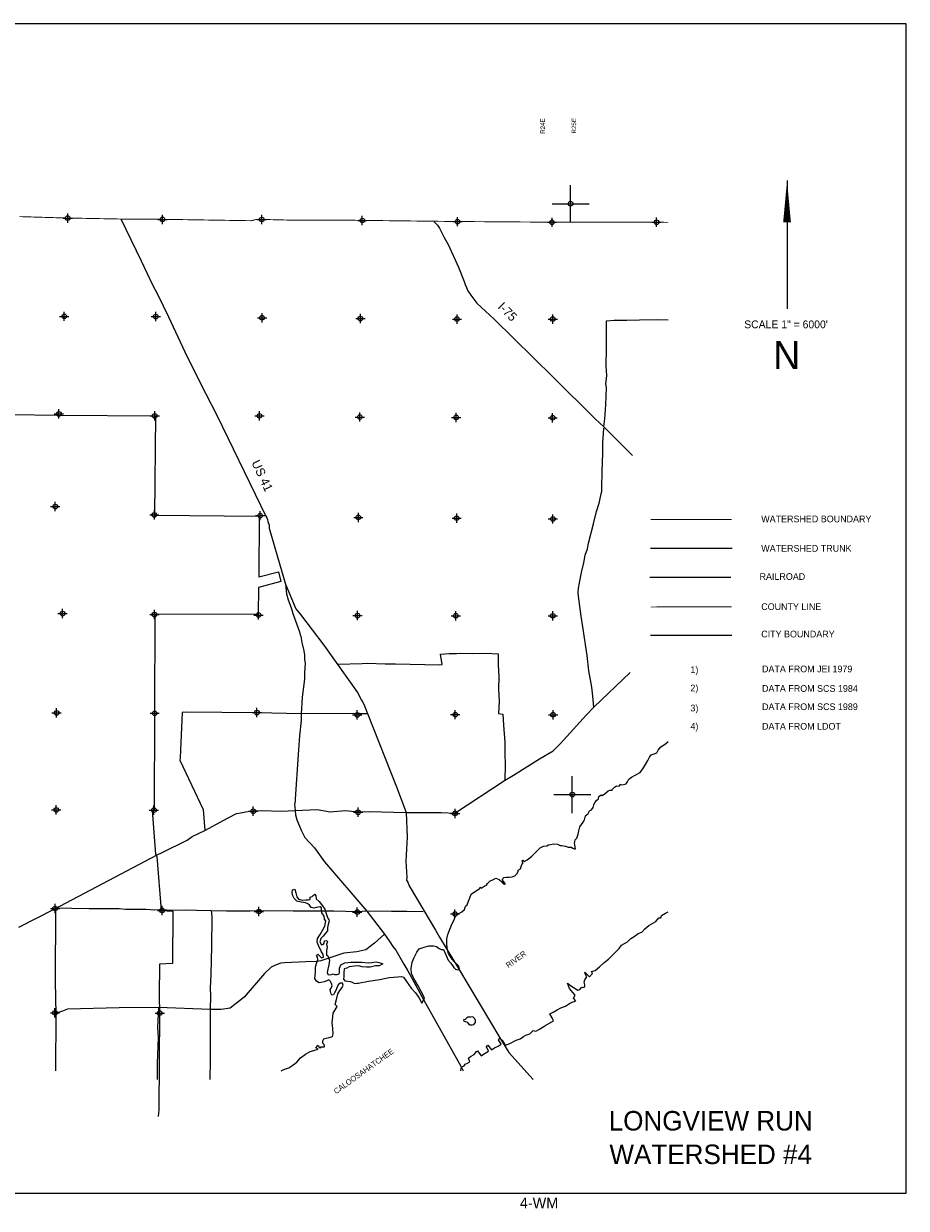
# Model space of a CAD drawing. Extents: x 142465 to 238465, y 833127 to 896947.
# Tile 4 of 4: x 190881 to 238465, y 833127 to 896947. Entities that reach past the tile are written whole.
import ezdxf
from ezdxf.enums import TextEntityAlignment as Align

# ---------------------------------------------------------------- set-up
doc = ezdxf.new("R2010")
doc.units = 0
doc.header["$LTSCALE"] = 800
doc.header["$PDMODE"] = 34
doc.header["$PDSIZE"] = 250
for name, pattern in [('DASHED', [0]), ('PHANTOM', [0]), ('STREAM', [0])]:
    doc.linetypes.add(name, pattern=pattern)
doc.layers.get('0').update_dxf_attribs({"linetype": 'CONTINUOUS'})
for name, color, linetype in [('BORDER', 1, 'CONTINUOUS'), ('CITY', 14, 'DASHED'), ('COUNTY', 15, 'PHANTOM'), ('MAJROADS', 9, 'CONTINUOUS'), ('RR', 13, 'CONTINUOUS'), ('SEC', 2, 'CONTINUOUS'), ('STRUCTTEXT', 7, 'CONTINUOUS'), ('TEXT', 7, 'CONTINUOUS'), ('TRUNKS', 5, 'STREAM'), ('WATER', 4, 'CONTINUOUS'), ('WSHEDS', 3, 'CONTINUOUS')]:
    doc.layers.add(name, color=color, linetype=linetype)

# ---------------------------------------------------------------- blocks, each defined once
blk = doc.blocks.new('TICK')
at = {"color": 0}
for points in [[(500, 0), (500, 1000)], [(0, 500), (1000, 500)]]:
    blk.add_lwpolyline(points, dxfattribs=at)
blk.add_point((500, 500), dxfattribs=at)
blk = doc.blocks.new('LEGEND')
at = {"layer": 'CITY', "color": 0}
blk.add_lwpolyline([(-5369, -6262), (-980, -6262)], dxfattribs=at)
at = {"layer": 'COUNTY', "color": 0, "const_width": 50}
blk.add_lwpolyline([(-980, -4741), (-5350, -4743)], dxfattribs=at)
at = {"layer": 'RR', "color": 0}
blk.add_lwpolyline([(-5408, -3135), (-1028, -3135)], dxfattribs=at)
at = {"layer": 'TRUNKS', "color": 0}
blk.add_lwpolyline([(-5357, -1579), (-968, -1579)], dxfattribs=at)
at = {"layer": 'WSHEDS', "color": 0, "const_width": 60}
blk.add_lwpolyline([(-5350, -34), (-980, -34)], dxfattribs=at)
at = {"layer": 'TEXT', "color": 0}
for s, p in [('WATERSHED BOUNDARY', (607, -181)), ('WATERSHED TRUNK', (607, -1765)), ('RAILROAD', (516, -3283)), ('COUNTY LINE', (606, -4906)), ('CITY BOUNDARY', (606, -6382)), ('1)', (-3211, -8303)), ('DATA FROM JEI 1979', (649, -8262)), ('2)', (-3211, -9286)), ('DATA FROM SCS 1984', (649, -9315)), ('3)', (-3211, -10369)), ('DATA FROM SCS 1989', (649, -10298)), ('4)', (-3211, -11352)), ('DATA FROM LDOT', (649, -11352))]:
    blk.add_text(s, height=360, dxfattribs=at).set_placement(p)

msp = doc.modelspace()

# ---------------------------------------------------------------- linework, layer by layer
at = {"layer": 'BORDER', "color": 0}
msp.add_lwpolyline([(142465, 833947), (238465, 833947), (238465, 896947), (142465, 896947)], close=True, dxfattribs=at)
at = {"layer": 'CITY', "color": 0}
for points in [[(152704, 881643), (160973, 881731), (160774, 876172), (160681, 865499), (165967, 865414), (171400, 865413), (176785, 865354), (177602, 865377), (182078, 867657), (182075, 865402), (187348, 865388), (187499, 875932), (192795, 875851), (197979, 875822), (197937, 870471), (203574, 870421), (203567, 867149), (204626, 867424), (204750, 866898), (203543, 866570), (203524, 865133), (197957, 865112), (197910, 854551)], [(197812, 854555), (197992, 852199), (198053, 852074), (198292, 849171), (198917, 849133), (198901, 846308), (198209, 846286), (198188, 844578), (198203, 843667), (198159, 838439), (198136, 838065)]]:
    msp.add_lwpolyline(points, dxfattribs=at)
at = {"layer": 'COUNTY', "color": 0, "const_width": 50}
msp.add_lwpolyline([(225633, 886244), (224751, 886258), (219114, 886255), (214022, 886292), (208887, 886354), (208291, 886361), (207917, 886369), (205273, 886364), (203468, 886409), (203133, 886333), (198116, 886413), (197109, 886415), (196675, 886413), (193006, 886483), (190661, 886554)], dxfattribs=at)
at = {"layer": 'MAJROADS', "color": 0}
for points in [[(196126, 886440), (197215, 884170), (197817, 882875), (198106, 882336), (198684, 881159), (199699, 879007), (200698, 877005), (201301, 875861), (203644, 871000), (203942, 870412), (203983, 870328), (204024, 870243), (204049, 870134), (204114, 869924), (204121, 869773), (204816, 867355), (204995, 866759), (205042, 866231), (205148, 865912), (205230, 865676), (205337, 865374), (205386, 865164), (205747, 864181), (205780, 864022), (205829, 863954), (205837, 863828), (205877, 863602), (205983, 863165), (206023, 862922), (206029, 862687), (206053, 862495), (206024, 861984), (206022, 861632), (205897, 860669), (205832, 859773), (205846, 859404), (205756, 858575), (205673, 857579), (205513, 855167), (205520, 855066), (205485, 854882), (205501, 854740), (205525, 854564), (205540, 854329), (205605, 854060), (205745, 853707), (205844, 853497), (206034, 853110), (206557, 852553), (207105, 851787), (209381, 849130), (210335, 847892), (210584, 847538), (210774, 847226), (210949, 847032), (211371, 846284), (211594, 845922), (212454, 844340), (214455, 840789), (214573, 840533)], [(213017, 886281), (213191, 886095), (213291, 885935), (213415, 885708), (213547, 885422), (213770, 885052), (214322, 883825), (214635, 883060), (214684, 882900), (214750, 882732), (214824, 882556), (214982, 882328), (215313, 881882), (216237, 881037), (219431, 877896), (221694, 875667), (222152, 875237), (223711, 873683)], [(222152, 875237), (222218, 875658), (222274, 876420), (222298, 877350), (222257, 877552), (222311, 877987), (222290, 878490), (222297, 879462), (222303, 880317), (222308, 880937), (222710, 880967), (223406, 880970), (224084, 880999), (225073, 881008), (225633, 880985)], [(221617, 860129), (221572, 860714), (221508, 861209), (221356, 862090), (221261, 862912), (221029, 864447), (220933, 865034), (220870, 865562), (220806, 865957), (220775, 866284), (220794, 866535), (220838, 866820), (220959, 867372), (221072, 867899), (221159, 868309), (221270, 868651), (221339, 868961), (221607, 869998), (221771, 870667), (221900, 871119), (221935, 871278), (222021, 871621), (222047, 871746), (222049, 871964), (222072, 872819), (222096, 873816), (222108, 874385), (222137, 874863), (222156, 875156)], [(204995, 866759), (205546, 865418), (205812, 865114), (207057, 863471), (208881, 860918), (209087, 860506), (209145, 860413), (209220, 860279), (209417, 859791), (210979, 855841), (211502, 854456), (211554, 853130), (211477, 851824), (211546, 850969), (211528, 850810), (211586, 850700), (211660, 850507), (212454, 849169), (213075, 848117), (213298, 847738), (214324, 846054), (216550, 842317), (217041, 841524), (218353, 840062)], [(207809, 862449), (207817, 862449), (209133, 862473), (209418, 862488), (210373, 862456), (210934, 862468), (213297, 862400), (213448, 862425), (213351, 862978), (213821, 863025), (214215, 863014), (214408, 863038), (215069, 863016), (215799, 863036), (216452, 863006), (216456, 862402), (216493, 861774), (216471, 861070), (216508, 860441), (216478, 859779), (216713, 859744), (216742, 859149), (216819, 858235), (216815, 857674), (216835, 856986), (216821, 856207)], [(190615, 848277), (192525, 849251), (198077, 852176), (198355, 852300), (199700, 852952), (199970, 853151), (200643, 853473), (201897, 854167), (202359, 854398), (202477, 854423), (202770, 854462), (202846, 854487), (203282, 854542), (203710, 854564), (204765, 854523), (205525, 854564), (206702, 854609), (207396, 854486), (208210, 854564), (208930, 854492), (209500, 854496), (211502, 854456), (213396, 854458), (214133, 854419), (216802, 856176), (217282, 856457), (218688, 857343), (219420, 857765), (219809, 858148), (221228, 859721), (221617, 860129), (223574, 861988)], [(208914, 859778), (205832, 859773), (203476, 859827), (199656, 859865), (199421, 859833), (199339, 857806), (199310, 857379), (199301, 857270), (200563, 854621), (200643, 853473)], [(208914, 859778), (209389, 859790)], [(192588, 849276), (192575, 845347), (192612, 843587), (192589, 840533)], [(192595, 849314), (192595, 849314), (193475, 849299), (194405, 849283), (195661, 849274), (196030, 849271), (196365, 849252), (197480, 849252), (197957, 849215), (198351, 849221), (198853, 849192), (199583, 849203), (200194, 849182), (200965, 849176), (201811, 849162), (202255, 849150), (203085, 849152), (204149, 849170), (205414, 849152), (206277, 849146), (207601, 849153), (208892, 849126), (209370, 849148), (210710, 849138), (211540, 849140), (212419, 849117)], [(200990, 849168), (200990, 849168), (201021, 848832), (201001, 847240), (200965, 845741), (200934, 844987), (200956, 844568), (200926, 843830), (200932, 842473), (200931, 841115), (200923, 840062)], [(210335, 847892), (209801, 847404), (209329, 847047), (208834, 846942), (208147, 846880), (207391, 846626), (206895, 846462), (206677, 846422), (206099, 846401), (204950, 846351), (204749, 846327), (204497, 846246), (204228, 846114), (203857, 845781), (202775, 844499), (202016, 843918), (201529, 843830), (200943, 843834), (198145, 843947), (196033, 843930), (193243, 843858), (192965, 843743), (192755, 843669), (192571, 843646)], [(198145, 843947), (198103, 842871), (198132, 842318), (198072, 840935), (198079, 840062)]]:
    msp.add_lwpolyline(points, dxfattribs=at)
at = {"layer": 'SEC', "color": 0}
for p in [(193256, 886474), (198365, 886404), (203718, 886399), (209137, 886344), (214271, 886282), (219364, 886246), (225001, 886249), (193068, 881181), (198002, 881170), (203731, 881105), (209033, 881059), (214243, 881031), (219402, 881036), (192779, 875922), (197947, 875818), (203593, 875821), (209003, 875757), (214197, 875737), (219398, 875717), (192584, 870931), (197926, 870483), (203630, 870443), (208923, 870347), (214225, 870309), (219410, 870264), (192980, 865166), (197930, 865113), (203542, 865091), (208878, 865061), (214180, 865049), (219406, 865045), (192657, 859815), (197943, 859794), (203454, 859831), (208865, 859709), (214150, 859722), (219419, 859718), (192637, 854588), (197905, 854584), (203258, 854521), (208911, 854465), (214138, 854403), (192574, 849278), (198345, 849179), (203563, 849117), (208865, 849088), (214133, 848983), (192568, 843657), (198214, 843643)]:
    msp.add_point(p, dxfattribs=at)
at = {"layer": 'TEXT', "color": 0}
msp.add_line((232034, 888494), (232034, 881594), dxfattribs=at)
msp.add_lwpolyline([(232034, 888494, 0, 420, 0), (232034, 886244, 420, 420, 0)], format="xyseb", dxfattribs=at)
at = {"layer": 'WATER', "color": 0}
for points in [[(204756, 840533), (204907, 840605), (205175, 840704), (205344, 840803), (205605, 840994), (205799, 841236), (206077, 841435), (206329, 841584), (206522, 841633), (206749, 841707), (206632, 841766), (206758, 841908), (206816, 841790), (206883, 841764), (206917, 841831), (207101, 841821), (207085, 841956), (207010, 842031), (207003, 842157), (207062, 842257), (207196, 842290), (207356, 842322), (207524, 842388), (207558, 842522), (207543, 842807), (207520, 843125), (207548, 843435), (207574, 843644), (207676, 843811), (207778, 844003), (207669, 844113), (207772, 844456), (207824, 844681), (207917, 844857), (208044, 845032), (208104, 845157), (208062, 845258), (207945, 845259), (207836, 845167), (207768, 845008), (207708, 844866), (207632, 844741), (207581, 844624), (207497, 844617), (207439, 844717), (207414, 844818), (207398, 844919), (207458, 844994), (207509, 845119), (207476, 845245), (207418, 845346), (207335, 845430), (207217, 845381), (207074, 845323), (206915, 845299), (206815, 845283), (206673, 845359), (206573, 845502), (206617, 845845), (206619, 846122), (206662, 846323), (206731, 846523), (206723, 846666), (206674, 846750), (206733, 846825), (206941, 846622), (207050, 846655), (207026, 846798), (206910, 846983), (206778, 847277), (206712, 847461), (206722, 847662), (206857, 847879), (207001, 848121), (207111, 848330), (207164, 848614), (207097, 848699), (207082, 848866), (206957, 849043), (206942, 849252), (206934, 849320), (206859, 849370), (206649, 849330), (206515, 849306), (206381, 849340), (206290, 849450), (206207, 849534), (206073, 849577), (205973, 849611), (205847, 849628), (205604, 849680), (205471, 849815), (205397, 849958), (205348, 850118), (205382, 850277), (205508, 850326), (205549, 850125), (205598, 849907), (205697, 849789), (205890, 849737), (206099, 849752), (206242, 849751), (206317, 849768), (206318, 849885), (206435, 849926), (206486, 849984), (206579, 850059), (206637, 849967), (206644, 849807), (206819, 849655), (206985, 849420), (207118, 849235), (207191, 849016), (207241, 848848), (207298, 848731), (207332, 848672), (207348, 848588), (207305, 848421), (207262, 848254), (207261, 848078), (207159, 847944), (207024, 847786), (206906, 847661), (206854, 847486), (206945, 847317), (207046, 847359), (207072, 847417), (207106, 847534), (207223, 847550), (207265, 847483), (207205, 847349), (207238, 847198), (207211, 847014), (207202, 846880), (207210, 846788), (207285, 846729), (207367, 846502), (207332, 846243), (207280, 846017), (207245, 845824), (207295, 845707), (207471, 845731), (207572, 845758), (207638, 845730), (207789, 845729), (207898, 845753), (207907, 845862), (207900, 846071), (207977, 846238), (208195, 846354), (208522, 846394), (208782, 846384), (209109, 846390), (209444, 846346), (209645, 846378), (209879, 846401), (210030, 846375), (210155, 846341), (210239, 846290), (210046, 846199), (209845, 846192), (209568, 846127), (209367, 846112), (209132, 846130), (208923, 846182), (208722, 846175), (208579, 846151), (208437, 846135), (208294, 846069), (208160, 846036), (208133, 845810), (208140, 845609), (208131, 845475), (208189, 845374), (208356, 845356), (208490, 845347), (208590, 845304), (208716, 845237), (208841, 845261), (208917, 845260), (209470, 845365), (210074, 845462), (210586, 845567), (211055, 845598), (211240, 845613), (211365, 845571), (211514, 845352), (211763, 844990), (212004, 844737), (212178, 844476), (212344, 844182), (212495, 844432), (212479, 844508), (212313, 844802), (212156, 845113), (211965, 845416), (211792, 845760), (211769, 846053), (211829, 846396), (211940, 846647), (212076, 846931), (212194, 847106), (212463, 847204), (212731, 847261), (212983, 847268), (213133, 847225), (213283, 847132), (213392, 847073), (213517, 847063), (213657, 846753), (213773, 846492), (213914, 846332), (214072, 846105), (214163, 846012), (214280, 845978), (214373, 846011), (214340, 846179), (214224, 846288), (214082, 846423), (213933, 846625), (213784, 846861), (213719, 847129), (213695, 847422), (213688, 847649), (213749, 847883), (213834, 848117), (213945, 848384), (214106, 848718), (214148, 848826), (214342, 849009), (214494, 849100), (214654, 849233), (214680, 849350), (214714, 849425), (214781, 849475), (214857, 849667), (214934, 849851), (215002, 850043), (215288, 850251), (215465, 850358), (215482, 850434), (215549, 850383), (215709, 850482), (215835, 850540), (215877, 850632), (216037, 850765), (216171, 850823), (216340, 850922), (216515, 850846), (216640, 850736), (216715, 850643), (216798, 850584), (216857, 850617), (216774, 850710), (216707, 850786), (216699, 850836), (216708, 850895), (216759, 850953), (216918, 850969), (217052, 850968), (217211, 850992), (217362, 851041), (217463, 851149), (217548, 851266), (217540, 851341), (217658, 851424), (217692, 851550), (217743, 851641), (217802, 851733), (217753, 851834), (217795, 851884), (217870, 851816), (218029, 851907), (218172, 852007), (218282, 852090), (218417, 852240), (218560, 852381), (218720, 852539), (218905, 852630), (219081, 852663), (219169, 852705), (219274, 852728), (219442, 852761), (219660, 852742), (219768, 852700), (219801, 852675), (219877, 852682), (220086, 852631), (220228, 852588), (220353, 852579), (220404, 852587), (220479, 852528), (220562, 852485), (220629, 852485), (220605, 852577), (220589, 852711), (220573, 852795), (220590, 852879), (220616, 852979), (220700, 853062), (220777, 853279), (220803, 853472), (220855, 853672), (221049, 853939), (221117, 854064), (221169, 854265), (221312, 854390), (221388, 854532), (221497, 854598), (221574, 854715), (221616, 854857), (221667, 854982), (221786, 855123), (221870, 855190), (221896, 855307), (222014, 855407), (222064, 855373), (222249, 855489), (222400, 855613), (222476, 855663), (222601, 855646), (222627, 855712), (222728, 855812), (222837, 855879), (222929, 855861), (222997, 855886), (223031, 855969), (223097, 855944), (223223, 855951), (223357, 855992), (223425, 856101), (223510, 856243), (223653, 856351), (223846, 856458), (224115, 856607), (224293, 856857), (224403, 857041), (224538, 857257), (224623, 857441), (224716, 857549), (224875, 857607), (225010, 857665), (225094, 857806), (225230, 857990), (225482, 858156), (225633, 858285)], [(214441, 840533), (214459, 840684), (214510, 840751), (214636, 840808), (214686, 840884), (214770, 840933), (214938, 841024), (214864, 841209), (214965, 841301), (215175, 841417), (215284, 841567), (215343, 841608), (215551, 841348), (215677, 841431), (215946, 841588), (215839, 841823), (215898, 841915), (216097, 841671), (216265, 841779), (216467, 841862), (216618, 841978), (216485, 842205), (216553, 842297), (216736, 842137), (216827, 841935), (216903, 841935), (217121, 842017), (217432, 842191), (217650, 842249), (217818, 842390), (217961, 842456), (218162, 842531), (218355, 842705), (218489, 842671), (218682, 842779), (218968, 842953), (219447, 843227), (219372, 843395), (219248, 843613), (219433, 843687), (219634, 843812), (219844, 843920), (220088, 844019), (220357, 844193), (220642, 844300), (220517, 844443), (220619, 844610), (220485, 844762), (220302, 844972), (220203, 845257), (220353, 845123), (220554, 845004), (220762, 844886), (220855, 844919), (220964, 845035), (221023, 845018), (221132, 845060), (221132, 845160), (221091, 845311), (221142, 845436), (221235, 845595), (221177, 845729), (221136, 845847), (221386, 845602), (221546, 845777), (221488, 845878), (221689, 845936), (221917, 846144), (222169, 846368), (222413, 846551), (222665, 846801), (222977, 847118), (223112, 847301), (223431, 847484), (223608, 847667), (223801, 847766), (224003, 847933), (224213, 848007), (224365, 848190), (224592, 848365), (224961, 848580), (225130, 848772), (225239, 848771), (225273, 848897), (225475, 849030), (225633, 849095)]]:
    msp.add_lwpolyline(points, dxfattribs=at)
msp.add_lwpolyline([(215091, 843439), (214982, 843431), (214882, 843432), (214815, 843416), (214739, 843358), (214680, 843308), (214588, 843275), (214604, 843216), (214704, 843190), (214796, 843156), (214863, 843072), (214946, 843004), (215063, 843012), (215147, 843028), (215206, 843095), (215240, 843136), (215241, 843245), (215208, 843329), (215158, 843388)], close=True, dxfattribs=at)

# ---------------------------------------------------------------- block references
at = {"color": 0, "xscale": 2, "yscale": 2, "zscale": 2}
for p in [(219364, 886246), (219457, 854415)]:
    msp.add_blockref('TICK', p, dxfattribs=at)
at = {"layer": 'STRUCTTEXT', "color": 0}
msp.add_blockref('LEGEND', (230037, 870267), dxfattribs=at)

# ---------------------------------------------------------------- texts
at = {"layer": 'MAJROADS', "color": 0}
for s, rotation, p in [('I-75', 315, (216406, 881651)), ('US 41', 295, (203151, 873304))]:
    msp.add_text(s, height=480, rotation=rotation, dxfattribs=at).set_placement(p)
at = {"layer": 'TEXT', "color": 0}
for s, p in [('R24E', (218979, 891017)), ('R25E', (220664, 891032))]:
    msp.add_text(s, height=240, rotation=90, dxfattribs=at).set_placement(p)
for s, height, p in [('SCALE 1" = 6000\'', 420, (231978, 880539)), ('N', 1500, (232020, 878344)), (' LONGVIEW RUN', 1050, (227725, 837319)), (' WATERSHED #4', 1050, (227725, 835511)), ('4-WM', 580, (218665, 833127))]:
    msp.add_text(s, height=height, dxfattribs=at).set_placement(p, align=Align.CENTER)
at = {"layer": 'WATER', "color": 0}
for s, rotation, p in [('RIVER', 36, (217017, 846061)), ('CALOOSAHATCHEE', 35.68056, (207729, 839265))]:
    msp.add_text(s, height=300, rotation=rotation, dxfattribs=at).set_placement(p)

doc.saveas('drawing.dxf')
